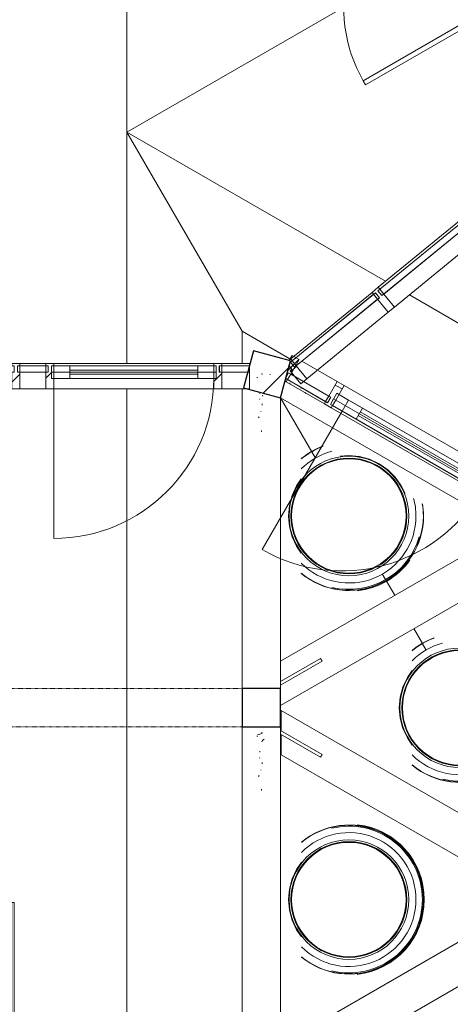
# Model space of a CAD drawing. Header units: centimetres. Extents: x 6036 to 22185, y 5782 to 11383.
# Tile 229 of 256: x 18485 to 18754, y 8656 to 9272. Entities that reach past the tile are written whole.
import ezdxf

# ---------------------------------------------------------------- set-up
doc = ezdxf.new("R2010")
doc.units = ezdxf.units.CM
doc.linetypes.add('Dash', pattern=[0.6, 0.3, -0.3])
for name, color, linetype, lineweight in [('A-COLS', 52, 'Continuous', 9), ('A-COLS-HDLN', 52, 'Dash', 9), ('A-DETL-MBND', 5, 'Continuous', 9), ('A-DOOR', 31, 'Continuous', 9), ('A-DOOR-FRAM', 31, 'Continuous', 9), ('A-DOOR-GLAZ', 31, 'Continuous', 18), ('A-DOOR-OPNG', 31, 'Continuous', 9), ('A-FLOR', 192, 'Continuous', 9), ('A-GENM', 13, 'Continuous', 9), ('A-GLAZ-CURT', 52, 'Continuous', 9), ('A-GLAZ-CWMG', 51, 'Continuous', 9), ('S-COLS', 52, 'Continuous', 9)]:
    doc.layers.add(name, color=color, linetype=linetype, lineweight=lineweight)

# ---------------------------------------------------------------- blocks, each defined once
blk = doc.blocks.new('Rectangular Mullion - B21_Zklipsem-5846331-7-02 ZestMeble')
at = {"layer": 'A-GLAZ-CWMG'}
for p, q in [((6553.85, 7460.65), (6653.45, 7518.15)), ((6554.6, 7459.35), (6654.2, 7516.85)), ((6654.2, 7516.85), (6653.45, 7518.15)), ((6656.2, 7513.38), (6654.2, 7516.85)), ((6656.2, 7513.38), (6556.61, 7455.88)), ((6661.45, 7504.29), (6656.2, 7513.38)), ((6561.86, 7446.79), (6661.45, 7504.29)), ((6553.85, 7460.65), (6554.6, 7459.35)), ((6554.6, 7459.35), (6556.61, 7455.88)), ((6556.61, 7455.88), (6561.86, 7446.79))]:
    blk.add_line(p, q, dxfattribs=at)
blk = doc.blocks.new('WIND_SwietlikDachowy - WIND_SwietlikDachowy-8104259-7-02 ZestMeble')
at = {"layer": 'A-GENM'}
for centre, radius, start, end in [((0, 0), 46.64, 0, 129.5859), ((0, 0), 46.5, 0, 129.72636), ((0, 0), 45.9, 0, 103.39806), ((0, 0), 47.1, 0, 83.63123), ((0, 0), 37.4, 0, 180), ((0, 0), 41.9, 0, 135.17232), ((0, 0), 36.23, 0, 180), ((-0.04, 0), 35.8, 0, 180), ((0, 0), 37.4, 180, 0), ((0, 0), 36.23, 180, 0), ((0, 0), 46.64, 230.4141, 360), ((0, 0), 46.5, 230.27364, 0), ((0, 0), 45.9, 256.60194, 0), ((0, 0), 47.1, 276.36877, 360), ((-0.04, 0), 35.8, 180, 360), ((0, 0), 41.9, 224.82768, 360)]:
    blk.add_arc(centre, radius, start, end, dxfattribs=at)
blk = doc.blocks.new('WIND_SwietlikDachowy - WIND_SwietlikDachowy-V203-7-02 ZestMeble')
at = {"layer": 'A-GENM'}
for centre, radius, start, end in [((0, 0), 46.64, 110.40234, 129.6884), ((0, 0), 46.5, 110.25535, 129.82917), ((0, 0), 37.4, 0, 180), ((0, 0), 41.9, 104.93327, 135.30525), ((0, 0), 36.23, 0, 180), ((-0.04, 0), 35.8, 0, 180), ((0, 0), 41.9, 0, 15.2001), ((0, 0), 46.5, 0, 9.47368), ((0, 0), 46.64, 0, 9.47368), ((0, 0), 37.4, 180, 0), ((0, 0), 36.23, 180, 0), ((0, 0), 46.64, 230.3116, 360), ((0, 0), 46.5, 230.17083, 0), ((-0.04, 0), 35.8, 180, 360), ((0, 0), 41.9, 224.69475, 360), ((0, 0), 45.9, 256.51862, 343.42535), ((0, 0), 47.1, 276.28843, 324)]:
    blk.add_arc(centre, radius, start, end, dxfattribs=at)
blk = doc.blocks.new('GEMO_ZwornikBoczny - GEMO_ZwornikBoczny-7990921-7-02 ZestMeble')
at = {"layer": 'A-GENM'}
for p, q in [((-52.54, 29.18), (-51.54, 30.91)), ((-51.54, 30.91), (-26.56, 16.49)), ((-26.56, 14.18), (-52.54, 29.18)), ((-26.56, 16.49), (-26.56, 14.18)), ((-52.54, -29.18), (-26.56, -14.18)), ((-26.56, -16.49), (-51.54, -30.91)), ((-26.56, -14.18), (-26.56, -16.49)), ((-51.54, -30.91), (-52.54, -29.18))]:
    blk.add_line(p, q, dxfattribs=at)
blk = doc.blocks.new('Rectangular Mullion - B21_Zklipsem-8247270-7-02 ZestMeble')
at = {"layer": 'A-GLAZ-CWMG'}
for p, q in [((6256.8, 9104.99), (6334.18, 9168.35)), ((6335.13, 9167.18), (6334.18, 9168.35)), ((6257.75, 9103.83), (6335.13, 9167.18)), ((6337.66, 9164.09), (6260.29, 9100.74)), ((6337.66, 9164.09), (6335.13, 9167.18)), ((6344.31, 9155.96), (6337.66, 9164.09)), ((6266.94, 9092.61), (6344.31, 9155.96)), ((6256.8, 9104.99), (6257.75, 9103.83)), ((6257.75, 9103.83), (6260.29, 9100.74)), ((6260.29, 9100.74), (6266.94, 9092.61))]:
    blk.add_line(p, q, dxfattribs=at)
blk = doc.blocks.new('Rectangular Mullion - B21_Zklipsem-8247350-7-02 ZestMeble')
at = {"layer": 'A-GLAZ-CWMG'}
for p, q in [((6202.12, 9060.22), (6252.94, 9101.83)), ((6203.07, 9059.05), (6253.89, 9100.67)), ((6253.89, 9100.67), (6252.94, 9101.83)), ((6256.42, 9097.57), (6253.89, 9100.67)), ((6256.42, 9097.57), (6205.6, 9055.96)), ((6263.07, 9089.44), (6256.42, 9097.57)), ((6212.25, 9047.83), (6263.07, 9089.44)), ((6202.12, 9060.22), (6203.07, 9059.05)), ((6203.07, 9059.05), (6205.6, 9055.96)), ((6205.6, 9055.96), (6212.25, 9047.83))]:
    blk.add_line(p, q, dxfattribs=at)
blk = doc.blocks.new('Rectangular Mullion - B21_Zklipsem-8247873-7-02 ZestMeble')
at = {"layer": 'A-GLAZ-CWMG'}
for p, q in [((6159, 9057.39), (6159, 9055.89)), ((6159, 9057.39), (6176.26, 9057.39)), ((6176.26, 9055.89), (6176.26, 9057.39)), ((6159, 9055.89), (6159, 9051.89)), ((6159, 9055.89), (6176.26, 9055.89)), ((6159, 9051.89), (6159, 9041.39)), ((6176.26, 9051.89), (6159, 9051.89)), ((6176.26, 9051.89), (6176.26, 9055.89)), ((6176.26, 9041.39), (6176.26, 9051.89)), ((6159, 9041.39), (6176.26, 9041.39))]:
    blk.add_line(p, q, dxfattribs=at)
blk = doc.blocks.new('Rectangular Mullion - B21_Zklipsem-8247876-7-02 ZestMeble')
at = {"layer": 'A-GLAZ-CWMG'}
for p, q in [((6032.76, 9057.39), (6032.76, 9055.89)), ((6032.76, 9057.39), (6049, 9057.39)), ((6049, 9055.89), (6049, 9057.39)), ((6032.76, 9055.89), (6032.76, 9051.89)), ((6032.76, 9055.89), (6049, 9055.89)), ((6032.76, 9051.89), (6032.76, 9041.39)), ((6049, 9051.89), (6032.76, 9051.89)), ((6049, 9051.89), (6049, 9055.89)), ((6049, 9041.39), (6049, 9051.89)), ((6032.76, 9041.39), (6049, 9041.39))]:
    blk.add_line(p, q, dxfattribs=at)
blk = doc.blocks.new('Rectangular Mullion - B21_Zklipsem-8647923-7-02 ZestMeble')
at = {"layer": 'A-GLAZ-CWMG'}
for p, q in [((6202.09, 9050.71), (6200.09, 9047.24)), ((6205.32, 9056.3), (6202.09, 9050.71)), ((6202.09, 9050.71), (6225.9, 9036.96)), ((6231.15, 9046.05), (6218.79, 9053.19)), ((6200.09, 9047.24), (6199.34, 9045.94)), ((6223.15, 9032.19), (6199.34, 9045.94)), ((6223.9, 9033.49), (6200.09, 9047.24)), ((6225.9, 9036.96), (6231.15, 9046.05)), ((6223.15, 9032.19), (6223.9, 9033.49)), ((6223.9, 9033.49), (6225.9, 9036.96))]:
    blk.add_line(p, q, dxfattribs=at)
blk = doc.blocks.new('Rectangular Mullion - B21_Zklipsem-8647948-7-02 ZestMeble')
at = {"layer": 'A-GLAZ-CWMG'}
for p, q in [((6235.48, 9043.55), (6230.23, 9034.46)), ((6334.15, 8986.59), (6235.48, 9043.55)), ((6230.23, 9034.46), (6228.23, 9030.99)), ((6230.23, 9034.46), (6328.9, 8977.49)), ((6228.23, 9030.99), (6227.48, 9029.69)), ((6326.15, 8972.73), (6227.48, 9029.69)), ((6326.9, 8974.03), (6228.23, 9030.99)), ((6328.9, 8977.49), (6334.15, 8986.59)), ((6326.9, 8974.03), (6328.9, 8977.49)), ((6326.15, 8972.73), (6326.9, 8974.03))]:
    blk.add_line(p, q, dxfattribs=at)
blk = doc.blocks.new('GEMO_WregaCentrumParterDrewno - GEMO_WregaCentrumParterDrewno-5879637-7-02 ZestMeble')
at = {"layer": 'A-COLS-HDLN', "color": 254}
for p, q in [((-12, 168), (-12, -295.15)), ((12, -295.15), (12, 168))]:
    blk.add_line(p, q, dxfattribs=at)
blk = doc.blocks.new('COLU_SlupProstokatny - Slup_Drewniany_24x24_-5495367-7-02 ZestMeble')
at = {"layer": 'S-COLS'}
h = blk.add_hatch(dxfattribs=at)
h.set_pattern_fill('FP_135', color=256, style=0, pattern_type=2)
h.set_pattern_definition([(150, (10343.577, -3633.983), (-23.8125, -41.24446), [])])
h.paths.add_polyline_path([(12, 12), (-12, 12), (-12, -12), (12, -12), (12, -4.19)])
at = {"layer": 'S-COLS', "lineweight": 25}
for p, q in [((12, 12), (-12, 12)), ((-12, 12), (-12, -12)), ((12, -12), (12, 12)), ((-12, -12), (12, -12))]:
    blk.add_line(p, q, dxfattribs=at)
blk = doc.blocks.new('DOOR_Drzwi-1S_P1 - C13-D_Drzwi_90x200_-8233007-7-02 ZestMeble')
at = {"layer": 'A-DOOR'}
for p, q in [((45, -12.25), (45, -102.25)), ((48, -15.25), (45, -15.25)), ((48, -15.25), (48, -102.25)), ((48, -102.25), (45, -102.25))]:
    blk.add_line(p, q, dxfattribs=at)
at = {"layer": 'A-DOOR-FRAM'}
for p, q in [((-45, -4.25), (-49, -4.25)), ((-49, -4.25), (-49, -12.25)), ((-45, -12.25), (-45, -4.25)), ((49, -4.25), (45, -4.25)), ((45, -4.25), (45, -12.25)), ((49, -12.25), (49, -4.25)), ((-49, -12.25), (-45, -12.25)), ((45, -12.25), (49, -12.25))]:
    blk.add_line(p, q, dxfattribs=at)
at = {"layer": 'A-DOOR-OPNG'}
blk.add_arc((45, -12.25), 90, 180, 270, dxfattribs=at)
blk = doc.blocks.new('PLFI_Kurtyna - 0787340-019-8216803-7-02 ZestMeble')
at = {"layer": 'A-DETL-MBND'}
for p, q in [((-88.56, -1.2), (-88.99, -1.03)), ((-77, -1.84), (-77.67, -1.44)), ((-69.17, -0.15), (-68.63, -0.02))]:
    blk.add_line(p, q, dxfattribs=at)
at = {"layer": 'A-DETL-MBND', "flags": 128}
for points in [[(-102.44, -2.78), (-102.14, -2.73), (-102.04, -2.59)], [(-81.59, -0.19), (-81.15, -0.53), (-81.05, -0.47)]]:
    blk.add_lwpolyline(points, dxfattribs=at)
blk = doc.blocks.new('PLFI_Kurtyna - 0787340-019-8216804-7-02 ZestMeble')
at = {"layer": 'A-DETL-MBND'}
for p, q in [((-104.22, 0.38), (-104.8, 0.13)), ((-91.09, 0.5), (-90.48, 0.78)), ((-85.72, 0.38), (-84.89, 0.29)), ((-92.3, -1.18), (-92.79, -1.15)), ((-88.48, -1.24), (-88.99, -1.03)), ((-81.15, -0.53), (-81.05, -0.47)), ((-77, -1.84), (-77.68, -1.44))]:
    blk.add_line(p, q, dxfattribs=at)
at = {"layer": 'A-DETL-MBND', "flags": 128}
for points in [[(-69.04, -0.11), (-68.53, 0), (-68.39, 0.08)], [(-102.44, -2.78), (-102.14, -2.73), (-102.04, -2.59)]]:
    blk.add_lwpolyline(points, dxfattribs=at)
blk = doc.blocks.new('PLFI_Kurtyna - 0787340-019-8216805-7-02 ZestMeble')
at = {"layer": 'A-DETL-MBND'}
for p, q in [((-99.35, 0.71), (-98.88, -0.05)), ((-85.72, 0.38), (-84.89, 0.29)), ((-97.79, -2.18), (-97.85, -2.24)), ((-92.3, -1.18), (-92.79, -1.15)), ((-88.48, -1.24), (-88.99, -1.03)), ((-81.15, -0.53), (-81.05, -0.47)), ((-77, -1.84), (-77.68, -1.44))]:
    blk.add_line(p, q, dxfattribs=at)
at = {"layer": 'A-DETL-MBND', "flags": 128}
for points in [[(-103.03, -2.65), (-103.67, -0.5), (-104.22, 0.38), (-104.8, 0.13)], [(-99.59, 0.27), (-99.78, 0.84), (-100.31, 1.52)], [(-69.04, -0.11), (-68.53, 0), (-68.39, 0.08)], [(-102.44, -2.78), (-102.14, -2.73), (-102.04, -2.59)]]:
    blk.add_lwpolyline(points, dxfattribs=at)
blk = doc.blocks.new('CUWP_ZestawSzklany - B21-OS_Szklo-2Szybowy-8247351-7-02 ZestMeble')
at = {"layer": 'A-GLAZ-CURT'}
for p, q in [((34.34, 0), (-34.34, 0)), ((-34.34, 0), (-34.34, -4)), ((34.34, -4), (34.34, 0)), ((-34.34, -4), (34.34, -4))]:
    blk.add_line(p, q, dxfattribs=at)
blk = doc.blocks.new('Rectangular Mullion - B21_Zklipsem-V403-7-02 ZestMeble')
at = {"layer": 'A-GLAZ-CWMG'}
h = blk.add_hatch(dxfattribs=at)
h.set_pattern_fill('FP_229', color=256, style=0, pattern_type=2)
h.set_pattern_definition([(185.69, (10533.56, 3079.487), (2.97438, -29.85219), [])])
h.paths.add_polyline_path([(0, 14.5), (-5, 14.5), (-5, 4), (-3.5, 4), (-3.58, 0), (-5, 0), (-4.81, -1.5), (-3.59, -1.5), (-4.16, -0.71), (-1.5, 1.2), (-1.5, 4), (0, 4), (0, 9.24)])
at = {"layer": 'A-GLAZ-CWMG', "lineweight": 18}
for p, q in [((0, 14.5), (-5, 14.5)), ((-5, 14.5), (-5, 4)), ((0, 4), (0, 14.5)), ((-5, 4), (-3.5, 4)), ((-3.5, 4), (-3.5, 0)), ((-1.5, 1.2), (-1.5, 4)), ((-1.5, 4), (0, 4)), ((-3.5, 0), (-5, 0)), ((-5, 0), (-5, -1.5)), ((-5, -1.5), (-3.59, -1.5))]:
    blk.add_line(p, q, dxfattribs=at)
blk = doc.blocks.new('CUWP_ZestawSzklany - B21-OS_Szklo-2Szybowy-8663119-7-02 ZestMeble')
at = {"layer": 'A-GLAZ-CURT'}
for p, q in [((51.5, 0), (-51.5, 0)), ((-51.5, 0), (-51.5, -4)), ((-51.5, -4), (51.5, -4)), ((51.5, -4), (51.5, 0))]:
    blk.add_line(p, q, dxfattribs=at)
blk = doc.blocks.new('Rectangular Mullion - B21_Zklipsem-V405-7-02 ZestMeble')
at = {"layer": 'A-GLAZ-CWMG'}
h = blk.add_hatch(dxfattribs=at)
h.set_pattern_fill('FP_231', color=256, style=0, pattern_type=2)
h.set_pattern_definition([(354.31, (-10606.742, 3079.487), (2.97438, 29.85219), [])])
h.paths.add_polyline_path([(-2.5, 14.5), (2.5, 14.5), (2.5, 4), (1, 4), (1, 0), (2.5, 0), (2.5, -1.5), (-2.5, -1.5), (-2.5, 0), (-1, 0), (-1, 4), (-2.5, 4)])
at = {"layer": 'A-GLAZ-CWMG', "lineweight": 18}
for p, q in [((-2.5, 4), (-2.5, 14.5)), ((-2.5, 14.5), (2.5, 14.5)), ((2.5, 14.5), (2.5, 4)), ((-1, 4), (-2.5, 4)), ((-1, 0), (-1, 4)), ((2.5, 4), (1, 4)), ((1, 4), (1, 0)), ((-2.5, -1.5), (-2.5, 0)), ((-2.5, 0), (-1, 0)), ((2.5, -1.5), (-2.5, -1.5)), ((1, 0), (2.5, 0)), ((2.5, 0), (2.5, -1.5))]:
    blk.add_line(p, q, dxfattribs=at)
blk = doc.blocks.new('CUWP_ZestawSzklany - B21-OS_Szklo-2Szybowy-8247877-7-02 ZestMeble')
at = {"layer": 'A-GLAZ-CURT'}
for p, q in [((9.62, 0), (-9.62, 0)), ((-9.62, 0), (-9.62, -4)), ((9.62, -4), (9.62, 0)), ((-9.62, -4), (9.62, -4))]:
    blk.add_line(p, q, dxfattribs=at)
blk = doc.blocks.new('Rectangular Mullion - B21_Zklipsem-V406-7-02 ZestMeble')
at = {"layer": 'A-GLAZ-CWMG'}
h = blk.add_hatch(dxfattribs=at)
h.set_pattern_fill('FP_232', color=256, style=0, pattern_type=2)
h.set_pattern_definition([(315, (-6181.258, 9055.887), (21.2132, 21.2132), [])])
h.paths.add_polyline_path([(-5, 0), (-4.99, 0), (-4.59, -1.5), (-5, -1.5), (-5, -0.48)])
at = {"layer": 'A-GLAZ-CWMG', "lineweight": 18}
for p, q in [((-5, -1.5), (-5, 0)), ((-4.59, -1.5), (-5, -1.5))]:
    blk.add_line(p, q, dxfattribs=at)
blk = doc.blocks.new('Rectangular Mullion - B21_Zklipsem-V407-7-02 ZestMeble')
at = {"layer": 'A-GLAZ-CWMG'}
h = blk.add_hatch(dxfattribs=at)
h.set_pattern_fill('FP_233', color=256, style=0, pattern_type=2)
h.set_pattern_definition([(225, (6027.758, 9055.887), (21.2132, -21.2132), [])])
h.paths.add_polyline_path([(0, 14.5), (-5, 14.5), (-5, 4), (-3.5, 4), (-3.5, 0), (-5, 0), (-5, -1.5), (0, -1.5), (0, 0), (-1.5, 0), (-1.5, 4), (0, 4)])
at = {"layer": 'A-GLAZ-CWMG', "lineweight": 18}
for p, q in [((0, 14.5), (-5, 14.5)), ((-5, 14.5), (-5, 4)), ((0, 4), (0, 14.5)), ((-5, 4), (-3.5, 4)), ((-3.5, 4), (-3.5, 0)), ((-1.5, 0), (-1.5, 4)), ((-1.5, 4), (0, 4)), ((-3.5, 0), (-5, 0)), ((-5, 0), (-5, -1.5)), ((-5, -1.5), (0, -1.5)), ((0, 0), (-1.5, 0)), ((0, -1.5), (0, 0))]:
    blk.add_line(p, q, dxfattribs=at)
blk = doc.blocks.new('CUWP_ZestawSzklany - B21-OS_Szklo-2Szybowy-8247878-7-02 ZestMeble')
at = {"layer": 'A-GLAZ-CURT'}
for p, q in [((8.64, 0), (-10.13, 0)), ((-10.13, 0), (-10.13, -4)), ((-10.13, -4), (7.57, -4))]:
    blk.add_line(p, q, dxfattribs=at)
blk = doc.blocks.new('Rectangular Mullion - B21_Zklipsem-8247875-7-02 ZestMeble')
at = {"layer": 'A-DETL-MBND'}
blk.add_line((6175.23, 9041.39), (6171.76, 9041.39), dxfattribs=at)
blk = doc.blocks.new('Rectangular Mullion - B21_Zklipsem-V408-7-02 ZestMeble')
at = {"layer": 'A-GLAZ-CWMG'}
h = blk.add_hatch(dxfattribs=at)
h.set_pattern_fill('FP_234', color=256, style=0, pattern_type=2)
h.set_pattern_definition([(315, (-6156.496, 9055.887), (21.2132, 21.2132), [])])
h.paths.add_polyline_path([(-2.5, 14.5), (2.5, 14.5), (2.5, 4), (1, 4), (1, 0), (2.5, 0), (2.5, -1.5), (-2.5, -1.5), (-2.5, 0), (-1, 0), (-1.32, 4), (-2.5, 4)])
at = {"layer": 'A-GLAZ-CWMG', "lineweight": 18}
for p, q in [((-2.5, 4), (-2.5, 14.5)), ((-2.5, 14.5), (2.5, 14.5)), ((2.5, 14.5), (2.5, 4)), ((-1, 4), (-2.5, 4)), ((-1, 0), (-1, 4)), ((2.5, 4), (1, 4)), ((1, 4), (1, 0)), ((-2.5, -1.5), (-2.5, 0)), ((-2.5, 0), (-1, 0)), ((2.5, -1.5), (-2.5, -1.5)), ((1, 0), (2.5, 0)), ((2.5, 0), (2.5, -1.5))]:
    blk.add_line(p, q, dxfattribs=at)
blk = doc.blocks.new('DOCW_Drzwi-1S_P2 - B25_Drzwi_100x230_-8247907-7-02 ZestMeble')
at = {"layer": 'A-DOOR'}
for p, q in [((-51.5, 8), (-51.5, 0)), ((-51.5, 8), (-50, 8)), ((-50, 8), (-50, 0)), ((-50, 8), (-50, 0)), ((50, 8), (50, 0)), ((50, 8), (51.5, 8)), ((51.5, 8), (51.5, 0)), ((-51.5, 0), (-50, 0)), ((50, 0), (51.5, 0))]:
    blk.add_line(p, q, dxfattribs=at)
at = {"layer": 'A-DOOR-FRAM'}
for p, q in [((-50, 8), (-50, 0)), ((-50, 8), (-40, 8)), ((-40, 8), (40, 8)), ((-40, 8), (-40, 0)), ((40, 0), (40, 8)), ((40, 8), (50, 8)), ((50, 8), (50, 0)), ((-40, 0), (-50, 0)), ((-40, 0), (40, 0)), ((50, 0), (40, 0))]:
    blk.add_line(p, q, dxfattribs=at)
at = {"layer": 'A-DOOR-GLAZ'}
for p, q in [((-40, 5.25), (40, 5.25)), ((-40, 2.75), (40, 2.75))]:
    blk.add_line(p, q, dxfattribs=at)
at = {"layer": 'A-DOOR-OPNG'}
for p, q in [((50, 8), (50, 108)), ((-35.71, 8), (-50, 8)), ((-50, 8), (48.57, 8)), ((-35.71, 0), (-50, 0)), ((-50, 0), (48.1, 0))]:
    blk.add_line(p, q, dxfattribs=at)
blk.add_arc((50, 8), 100, 90, 180, dxfattribs=at)
blk = doc.blocks.new('Rectangular Mullion - B21_Zklipsem-8247272-7-02 ZestMeble')
at = {"layer": 'A-DETL-MBND'}
blk.add_line((6154, 9051.89), (6054, 9051.89), dxfattribs=at)
blk = doc.blocks.new('Rectangular Mullion - B21_Zklipsem-V409-7-02 ZestMeble')
at = {"layer": 'A-GLAZ-CWMG'}
h = blk.add_hatch(dxfattribs=at)
h.set_pattern_fill('FP_235', color=256, style=0, pattern_type=2)
h.set_pattern_definition([(315, (-6051.496, 9055.887), (21.2132, 21.2132), [])])
h.paths.add_polyline_path([(2.5, 14.5), (2.5, 4), (1, 4), (1, 0), (2.5, 0), (2.5, -1.5), (-2.5, -1.5), (-2.5, 0), (-1, 0), (-1, 4), (-2.5, 4), (-2.5, 14.5)])
at = {"layer": 'A-GLAZ-CWMG', "lineweight": 18}
for p, q in [((-2.5, 4), (-2.5, 14.5)), ((-2.5, 14.5), (2.5, 14.5)), ((2.5, 14.5), (2.5, 4)), ((-1, 4), (-2.5, 4)), ((-1, 0), (-1, 4)), ((2.5, 4), (1, 4)), ((1, 4), (1, 0)), ((-2.5, -1.5), (-2.5, 0)), ((-2.5, 0), (-1, 0)), ((2.5, -1.5), (-2.5, -1.5)), ((1, 0), (2.5, 0)), ((2.5, 0), (2.5, -1.5))]:
    blk.add_line(p, q, dxfattribs=at)
blk = doc.blocks.new('Rectangular Mullion - B21_Zklipsem-V426-7-02 ZestMeble')
at = {"layer": 'A-GLAZ-CWMG'}
h = blk.add_hatch(dxfattribs=at)
h.set_pattern_fill('FP_252', color=256, style=0, pattern_type=2)
h.set_pattern_definition([(105, (840.812, -10935.187), (-28.977775, -7.76457), [])])
h.paths.add_polyline_path([(-5, -1.5), (-5, 0), (-3.79, -0.29), (-4.12, -1.5)])
h.paths.add_polyline_path([(-3.5, 0.79), (-3.5, 4), (-5, 4), (-5, 14.5), (0, 14.5), (0, 10.99), (-0.72, 11.18), (-2.64, 4)])
at = {"layer": 'A-GLAZ-CWMG', "lineweight": 18}
for p, q in [((-5, 4), (-5, 14.5)), ((-5, 14.5), (0, 14.5)), ((0, 14.5), (0, 10.99)), ((-3.5, 4), (-5, 4)), ((-3.5, 0.79), (-3.5, 4)), ((-5, -1.5), (-5, 0)), ((-5, 0), (-3.71, 0)), ((-4.12, -1.5), (-5, -1.5))]:
    blk.add_line(p, q, dxfattribs=at)
blk = doc.blocks.new('DOCW_Drzwi-1S_P2 - B25_Drzwi_100x230_-8663113-7-02 ZestMeble')
at = {"layer": 'A-DOOR'}
for p, q in [((-58.46, 0), (-58.46, -8)), ((-58.46, 0), (-50, 0)), ((-50, 0), (-50, -8)), ((-50, 0), (-50, -8)), ((50, 0), (50, -8)), ((50, 0), (58.46, 0)), ((58.46, 0), (58.46, -8)), ((-58.46, -8), (-50, -8)), ((50, -8), (58.46, -8))]:
    blk.add_line(p, q, dxfattribs=at)
at = {"layer": 'A-DOOR-FRAM'}
for p, q in [((-50, 0), (-50, -8)), ((-50, 0), (-40, 0)), ((-40, 0), (40, 0)), ((-40, 0), (-40, -8)), ((40, -8), (40, 0)), ((40, 0), (50, 0)), ((50, 0), (50, -8)), ((-40, -8), (-50, -8)), ((-40, -8), (40, -8)), ((50, -8), (40, -8))]:
    blk.add_line(p, q, dxfattribs=at)
at = {"layer": 'A-DOOR-GLAZ'}
for p, q in [((-40, -2.75), (40, -2.75)), ((-40, -5.25), (40, -5.25))]:
    blk.add_line(p, q, dxfattribs=at)
at = {"layer": 'A-DOOR-OPNG'}
for p, q in [((50, 0), (50, 100)), ((-35.71, 0), (-50, 0)), ((-50, 0), (48.57, 0)), ((-35.71, -8), (-50, -8)), ((-50, -8), (48.57, -8))]:
    blk.add_line(p, q, dxfattribs=at)
blk.add_arc((50, 0), 100, 90, 180, dxfattribs=at)
blk = doc.blocks.new('CUWP_ZestawSzklany - B21-OS_Szklo-2Szybowy-V428-7-02 ZestMeble')
at = {"layer": 'A-GLAZ-CURT'}
for p, q in [((15.04, 0), (-15.25, 0)), ((-15.25, 0), (-15.25, -4)), ((-15.25, -4), (15.25, -4)), ((15.25, -4), (15.25, -0.79))]:
    blk.add_line(p, q, dxfattribs=at)
blk = doc.blocks.new('Rectangular Mullion - B21_Zklipsem-8647947-7-02 ZestMeble')
at = {"layer": 'A-GLAZ-CWMG'}
for p, q in [((6235.48, 9043.55), (6334.15, 8986.59)), ((6228.23, 9030.99), (6230.23, 9034.46)), ((6230.23, 9034.46), (6328.9, 8977.49)), ((6227.48, 9029.69), (6326.15, 8972.73)), ((6228.23, 9030.99), (6326.9, 8974.03)), ((6328.9, 8977.49), (6326.9, 8974.03))]:
    blk.add_line(p, q, dxfattribs=at)
blk = doc.blocks.new('Rectangular Mullion - B21_Zklipsem-V430-7-02 ZestMeble')
at = {"layer": 'A-GLAZ-CWMG'}
for p, q in [((6209.07, 9058.8), (6231.15, 9046.05)), ((6199.34, 9045.94), (6223.15, 9032.19))]:
    blk.add_line(p, q, dxfattribs=at)
blk = doc.blocks.new('Rectangular Mullion - B21_Zklipsem-V431-7-02 ZestMeble')
at = {"layer": 'A-GLAZ-CWMG'}
h = blk.add_hatch(dxfattribs=at)
h.set_pattern_fill('FP_255', color=256, style=0, pattern_type=2)
h.set_pattern_definition([(105, (875.812, -10935.187), (-28.977775, -7.76457), [])])
h.paths.add_polyline_path([(-2.5, -1.5), (-2.5, 0), (-1, 0), (-1, 4), (-2.5, 4), (-2.5, 14.5), (2.5, 14.5), (2.5, 4), (1, 4), (1, 0), (2.5, 0), (2.5, -1.5)])
at = {"layer": 'A-GLAZ-CWMG', "lineweight": 18}
for p, q in [((-2.5, 4), (-2.5, 14.5)), ((-2.5, 14.5), (2.5, 14.5)), ((2.5, 14.5), (2.5, 4)), ((-1, 4), (-2.5, 4)), ((-1, 0), (-1, 4)), ((2.5, 4), (1, 4)), ((1, 4), (1, 0)), ((-2.5, -1.5), (-2.5, 0)), ((-2.5, 0), (-1, 0)), ((2.5, -1.5), (-2.5, -1.5)), ((1, 0), (2.5, 0)), ((2.5, 0), (2.5, -1.5))]:
    blk.add_line(p, q, dxfattribs=at)

msp = doc.modelspace()

# ---------------------------------------------------------------- hatches: boundary and pattern name
at = {"layer": 'A-COLS'}
h = msp.add_hatch(dxfattribs=at)
h.set_pattern_fill('FP_35', color=256, style=0, pattern_type=2)
h.set_pattern_definition([(45, (12452.32, 0), (-33.67596, 33.67596), [])])
h.paths.add_polyline_path([(18648.08, 8829.89), (18648.08, 8853.89), (18624.08, 8853.89), (18624.08, 8829.89), (18632.44, 8829.89)])
h.paths.add_polyline_path([(18083.83, 8829.89), (18091.65, 8829.89), (18091.65, 8853.89), (18045.46, 8853.89), (18045.46, 8829.89)])

# ---------------------------------------------------------------- linework, layer by layer
at = {"layer": 'A-COLS', "lineweight": 25}
for p, q in [((18624.08, 8853.89), (18624.08, 8829.89)), ((18648.08, 8853.89), (18624.08, 8853.89)), ((18648.08, 8829.89), (18648.08, 8853.89)), ((18624.08, 8829.89), (18648.08, 8829.89))]:
    msp.add_line(p, q, dxfattribs=at)
at = {"layer": 'A-FLOR'}
for p, q in [((18552.08, 9057.39), (18552.08, 10761.89)), ((18552.08, 9202.16), (18753.64, 9318.54)), ((18552.08, 9202.16), (18713.78, 9108.81)), ((18624.08, 9077.46), (18552.08, 9202.16)), ((21566.08, 7462.03), (18728.68, 9100.2)), ((18624.08, 9057.39), (18624.08, 9077.46)), ((18624.08, 9077.46), (18654.88, 9059.67)), ((18506.31, 9055.89), (18606.31, 9055.89)), ((18501.31, 9041.39), (18485.08, 9041.39)), ((18606.31, 9041.39), (18506.31, 9041.39)), ((18552.08, 9041.39), (18552.08, 7281.61)), ((18624.08, 9041.39), (18611.31, 9041.39)), ((18624.08, 8853.89), (18624.08, 9041.39)), ((18682.31, 9043.84), (18686.55, 9041.39)), ((18801.81, 8947.13), (18648.08, 9035.89)), ((18667.58, 9002.1), (18648.08, 9035.89)), ((18648.08, 8858.38), (18648.08, 9035.89)), ((18669.92, 8998.05), (18667.63, 9002.02)), ((18648.08, 8871.08), (18790.41, 8953.26)), ((18814.41, 8939.4), (18648.08, 8843.36)), ((18713.69, 8922.24), (18711.7, 8925.69)), ((18719.44, 8912.28), (18714.3, 8921.19)), ((18736.87, 8882.1), (18731.44, 8891.49)), ((18739.21, 8878.05), (18736.91, 8882.02)), ((18624.08, 7406.32), (18624.08, 8853.89)), ((18648.08, 8827.71), (18648.08, 8856.07)), ((18648.47, 8827.48), (18648.47, 8840.18)), ((18648.47, 8840.18), (18828.36, 8736.32)), ((18648.08, 8618.38), (18648.08, 8825.4)), ((18648.47, 8812.47), (18648.47, 8825.21)), ((18816.36, 8715.54), (18648.47, 8812.47)), ((18648.08, 8631.08), (18816.36, 8728.24)), ((18828.36, 8707.45), (18648.08, 8603.36))]:
    msp.add_line(p, q, dxfattribs=at)
at = {"layer": 'A-FLOR', "flags": 128}
for points in [[(18725.94, 8975.92), (18723.58, 8980.8), (18719.79, 8986.19), (18715.13, 8990.85), (18709.73, 8994.63), (18703.75, 8997.42), (18697.38, 8999.12), (18690.82, 8999.69), (18685.45, 8999.3)], [(18653.04, 8961.89), (18653.62, 8968.44), (18655.32, 8974.8), (18658.1, 8980.77), (18661.07, 8985.18)], [(18661.07, 8938.6), (18658.1, 8943), (18655.32, 8948.96), (18653.62, 8955.33), (18653.04, 8961.89)], [(18722.33, 8841.89), (18722.9, 8848.44), (18724.6, 8854.8), (18727.38, 8860.77), (18730.36, 8865.18)], [(18730.35, 8818.6), (18727.39, 8823), (18724.6, 8828.96), (18722.9, 8835.33), (18722.33, 8841.89)], [(18661.14, 8745.27), (18658.11, 8740.79), (18655.32, 8734.82), (18653.62, 8728.45), (18653.04, 8721.89)], [(18653.04, 8721.89), (18653.62, 8715.32), (18655.32, 8708.96), (18658.11, 8702.99), (18661.14, 8698.51)]]:
    msp.add_lwpolyline(points, dxfattribs=at)
at = {"layer": 'A-FLOR'}
for radius in [967.08, 943.08]:
    msp.add_arc((19591.16, 9802.08), radius, 180, 240, dxfattribs=at)

# ---------------------------------------------------------------- block references
at = {"layer": 'A-COLS-HDLN', "color": 254, "rotation": 269.9999999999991}
msp.add_blockref('GEMO_WregaCentrumParterDrewno - GEMO_WregaCentrumParterDrewno-5879637-7-02 ZestMeble', (18456.08, 8841.89), dxfattribs=at)
at = {"layer": 'A-DETL-MBND'}
for name in ['Rectangular Mullion - B21_Zklipsem-8247272-7-02 ZestMeble', 'Rectangular Mullion - B21_Zklipsem-8247875-7-02 ZestMeble']:
    msp.add_blockref(name, (12452.32, 0), dxfattribs=at)
for name, p, rotation in [('PLFI_Kurtyna - 0787340-019-8216804-7-02 ZestMeble', (18636.13, 8946.33), 269.9350271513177), ('PLFI_Kurtyna - 0787340-019-8216803-7-02 ZestMeble', (18731.37, 9001.59), 329.9350271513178), ('PLFI_Kurtyna - 0787340-019-8216805-7-02 ZestMeble', (18636.15, 8721.89), 269.9350271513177)]:
    msp.add_blockref(name, p, dxfattribs=dict(at, rotation=rotation))
at = {"layer": 'A-DOOR'}
for name, p, rotation in [('DOOR_Drzwi-1S_P1 - C13-D_Drzwi_90x200_-8233007-7-02 ZestMeble', (18765.76, 9324.4), 300.0406405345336), ('DOCW_Drzwi-1S_P2 - B25_Drzwi_100x230_-8247907-7-02 ZestMeble', (18556.31, 9055.89), 180), ('DOCW_Drzwi-1S_P2 - B25_Drzwi_100x230_-8663113-7-02 ZestMeble', (18729.89, 9002.51), 150)]:
    msp.add_blockref(name, p, dxfattribs=dict(at, rotation=rotation))
at = {"layer": 'A-GENM'}
for name, p in [('WIND_SwietlikDachowy - WIND_SwietlikDachowy-V203-7-02 ZestMeble', (18690.84, 8961.89)), ('WIND_SwietlikDachowy - WIND_SwietlikDachowy-V203-7-02 ZestMeble', (18760.13, 8841.89)), ('WIND_SwietlikDachowy - WIND_SwietlikDachowy-8104259-7-02 ZestMeble', (18690.84, 8721.89))]:
    msp.add_blockref(name, p, dxfattribs=at)
at = {"layer": 'A-GENM', "rotation": 180}
msp.add_blockref('GEMO_ZwornikBoczny - GEMO_ZwornikBoczny-7990921-7-02 ZestMeble', (18621.52, 8841.89), dxfattribs=at)
at = {"layer": 'A-GLAZ-CURT'}
for name, p, rotation in [('CUWP_ZestawSzklany - B21-OS_Szklo-2Szybowy-8663119-7-02 ZestMeble', (18748.76, 9135.51), 39.31016012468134), ('CUWP_ZestawSzklany - B21-OS_Szklo-2Szybowy-8247351-7-02 ZestMeble', (18680.8, 9079.86), 39.31016012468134), ('CUWP_ZestawSzklany - B21-OS_Szklo-2Szybowy-V428-7-02 ZestMeble', (18664.31, 9040.37), 150)]:
    msp.add_blockref(name, p, dxfattribs=dict(at, rotation=rotation))
for name, p in [('CUWP_ZestawSzklany - B21-OS_Szklo-2Szybowy-8247877-7-02 ZestMeble', (18493.2, 9055.89)), ('CUWP_ZestawSzklany - B21-OS_Szklo-2Szybowy-8247878-7-02 ZestMeble', (18619.95, 9055.89))]:
    msp.add_blockref(name, p, dxfattribs=at)
at = {"layer": 'A-GLAZ-CWMG'}
for name in ['Rectangular Mullion - B21_Zklipsem-8247270-7-02 ZestMeble', 'Rectangular Mullion - B21_Zklipsem-8247350-7-02 ZestMeble', 'Rectangular Mullion - B21_Zklipsem-8247876-7-02 ZestMeble', 'Rectangular Mullion - B21_Zklipsem-8247873-7-02 ZestMeble', 'Rectangular Mullion - B21_Zklipsem-V430-7-02 ZestMeble', 'Rectangular Mullion - B21_Zklipsem-8647923-7-02 ZestMeble', 'Rectangular Mullion - B21_Zklipsem-8647948-7-02 ZestMeble', 'Rectangular Mullion - B21_Zklipsem-8647947-7-02 ZestMeble']:
    msp.add_blockref(name, (12452.32, 0), dxfattribs=at)
for name, p, rotation in [('Rectangular Mullion - B21_Zklipsem-8247270-7-02 ZestMeble', (7897.07, 5976.4), 320.6898398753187), ('Rectangular Mullion - B21_Zklipsem-V407-7-02 ZestMeble', (18480.08, 9055.89), 180), ('Rectangular Mullion - B21_Zklipsem-V403-7-02 ZestMeble', (18651.52, 9055.89), 219.3101601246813), ('Rectangular Mullion - B21_Zklipsem-5846331-7-02 ZestMeble', (15297.4, 18126.26), 239.9999999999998)]:
    msp.add_blockref(name, p, dxfattribs=dict(at, rotation=rotation))
at = {"layer": 'A-GLAZ-CWMG', "extrusion": (0, 0, -1)}
for name, p, rotation in [('Rectangular Mullion - B21_Zklipsem-V405-7-02 ZestMeble', (-18708.14, 9102.25), 140.6898398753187), ('Rectangular Mullion - B21_Zklipsem-V409-7-02 ZestMeble', (-18503.81, 9055.89), 180), ('Rectangular Mullion - B21_Zklipsem-V408-7-02 ZestMeble', (-18608.81, 9055.89), 180), ('Rectangular Mullion - B21_Zklipsem-V406-7-02 ZestMeble', (-18633.58, 9055.89), 180), ('Rectangular Mullion - B21_Zklipsem-V426-7-02 ZestMeble', (-18648.08, 9049.74), 30.00000000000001), ('Rectangular Mullion - B21_Zklipsem-V431-7-02 ZestMeble', (-18678.39, 9032.24), 30.00000000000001)]:
    msp.add_blockref(name, p, dxfattribs=dict(at, rotation=rotation))
at = {"layer": 'S-COLS', "rotation": 255.0000000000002}
msp.add_blockref('COLU_SlupProstokatny - Slup_Drewniany_24x24_-5495367-7-02 ZestMeble', (18639.59, 9050.58), dxfattribs=at)

doc.saveas('drawing.dxf')
